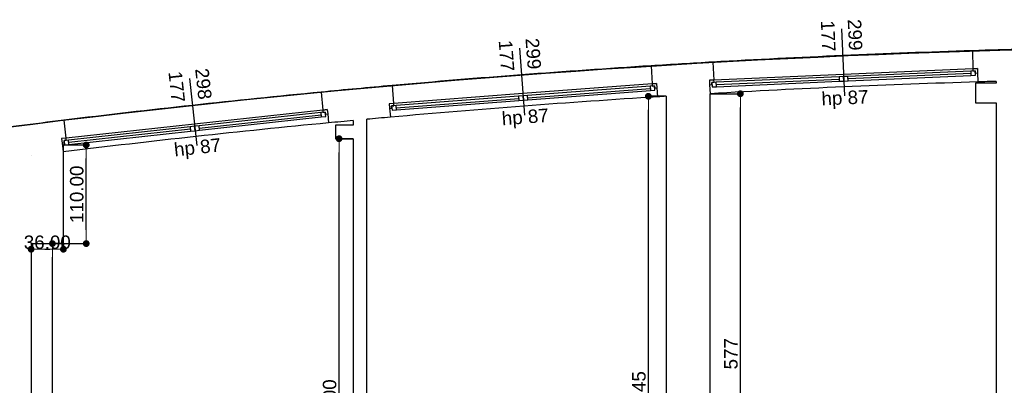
# Model space of a CAD drawing. Header units: millimetres. Extents: x -175445 to -20415, y -559200 to 231527.
# Tile 246 of 256: x -153311 to -142331, y -16489 to -12410. Entities that reach past the tile are written whole.
import ezdxf

# ---------------------------------------------------------------- set-up
doc = ezdxf.new("R2010")
doc.units = ezdxf.units.MM
doc.header["$MEASUREMENT"] = 0
for name, color, linetype in [('Obiekt', 7, 'Continuous'), ('Okno', 7, 'Continuous'), ('Strop', 7, 'Continuous'), ('Słup', 7, 'Continuous'), ('Wymiary', 63, 'Continuous'), ('Ściana', 7, 'Continuous')]:
    doc.layers.add(name, color=color, linetype=linetype)
doc.styles.add('Arial', font='txt')
doc.dimstyles.new('GENERATED_STYLE__1', dxfattribs={"dimtxt": 150, "dimasz": 152, "dimexe": 0.18, "dimexo": 0, "dimgap": 0.09, "dimtad": 1, "dimtih": 1, "dimtoh": 1, "dimlfac": 0.1, "dimzin": 0, "dimdsep": 46, "dimtxsty": 'Arial', "dimblk": 'ARROWHEAD_11', "dimblk1": 'ARROWHEAD_11', "dimblk2": 'ARROWHEAD_11', "dimcen": 0.09, "dimclrd": 114, "dimclre": 114, "dimclrt": 114, "dimazin": 0, "dimtfac": 1, "dimtdec": 4, "dimtmove": 0, "dimatfit": 3, "dimfxl": 1, "dimtolj": 1, "dimtzin": 0, "dimarcsym": 0})
doc.dimstyles.new('GENERATED_STYLE__3', dxfattribs={"dimtxt": 150, "dimasz": 152, "dimexe": 0.18, "dimexo": 0, "dimgap": 0.09, "dimtad": 1, "dimlfac": 0.1, "dimzin": 0, "dimdsep": 46, "dimtxsty": 'Arial', "dimblk": 'ARROWHEAD_11', "dimblk1": 'ARROWHEAD_11', "dimblk2": 'ARROWHEAD_11', "dimcen": 0.09, "dimclrd": 114, "dimclre": 114, "dimclrt": 114, "dimazin": 0, "dimtfac": 1, "dimtdec": 4, "dimtmove": 2, "dimatfit": 3, "dimfxl": 1, "dimtolj": 1, "dimtzin": 0, "dimarcsym": 0})

# ---------------------------------------------------------------- blocks, each defined once
blk = doc.blocks.new('ARROWHEAD_11')
at = {"color": 0, "linetype": 'Continuous', "lineweight": 0}
blk.add_line((0, 0), (-1, 0), dxfattribs=at)
at = {"color": 0, "linetype": 'Continuous', "lineweight": 0, "const_width": 0.25, "flags": 128}
blk.add_lwpolyline([(-0.125, 0, 1), (0.125, 0, 1)], format="xyb", close=True, dxfattribs=at)
blk = doc.blocks.new('*D2381')
at = {"layer": 'Defpoints', "color": 0}
for p in [(-142421, -16251), (-145611, -16581), (-142421, -18205)]:
    blk.add_point(p, dxfattribs=at)
at = {"layer": 'Wymiary', "color": 114, "lineweight": -2}
for p, q in [((-142421, -16251), (-142421, -18205)), ((-145611, -16581), (-145611, -18205)), ((-145459, -18205), (-142573, -18205))]:
    blk.add_line(p, q, dxfattribs=at)
at = {"layer": 'Wymiary', "color": 114, "lineweight": -2, "xscale": 152, "yscale": 152, "zscale": 152, "rotation": 180}
blk.add_blockref('ARROWHEAD_11', (-145611, -18205), dxfattribs=at)
at = {"layer": 'Wymiary', "color": 114, "lineweight": -2, "xscale": 152, "yscale": 152, "zscale": 152}
blk.add_blockref('ARROWHEAD_11', (-142421, -18205), dxfattribs=at)
at = {"layer": 'Wymiary', "color": 114, "lineweight": 13, "insert": (-144130, -18128), "char_height": 150, "attachment_point": 5, "style": 'Arial'}
blk.add_mtext('\\A1;319.00', dxfattribs=at)
blk = doc.blocks.new('*D2382')
at = {"layer": 'Defpoints', "color": 0}
for p in [(-142421, -16251), (-142241, -16251), (-142241, -18205)]:
    blk.add_point(p, dxfattribs=at)
at = {"layer": 'Wymiary', "color": 114, "lineweight": -2}
for p, q in [((-142421, -16251), (-142421, -18205)), ((-142241, -16251), (-142241, -18205)), ((-143216, -18205), (-142725, -18205)), ((-142725, -18205), (-142573, -18205)), ((-142421, -18205), (-142241, -18205)), ((-142089, -18205), (-141937, -18205))]:
    blk.add_line(p, q, dxfattribs=at)
at = {"layer": 'Wymiary', "color": 114, "lineweight": -2, "xscale": 152, "yscale": 152, "zscale": 152}
blk.add_blockref('ARROWHEAD_11', (-142421, -18205), dxfattribs=at)
at = {"layer": 'Wymiary', "color": 114, "lineweight": -2, "xscale": 152, "yscale": 152, "zscale": 152, "rotation": 180}
blk.add_blockref('ARROWHEAD_11', (-142241, -18205), dxfattribs=at)
at = {"layer": 'Wymiary', "color": 114, "lineweight": 13, "insert": (-142971, -18128), "char_height": 150, "attachment_point": 5, "style": 'Arial'}
blk.add_mtext('\\A1;18.00', dxfattribs=at)
blk = doc.blocks.new('*D2615')
at = {"layer": 'Defpoints', "color": 0}
for p in [(-149749, -13738), (-149591, -13738), (-149591, -19748)]:
    blk.add_point(p, dxfattribs=at)
at = {"layer": 'Wymiary', "color": 114, "lineweight": -2}
for p, q in [((-149591, -13738), (-149749, -13738)), ((-149749, -19596), (-149749, -13890)), ((-149591, -19748), (-149749, -19748))]:
    blk.add_line(p, q, dxfattribs=at)
at = {"layer": 'Wymiary', "color": 114, "lineweight": -2, "xscale": 152, "yscale": 152, "zscale": 152}
for p, rotation in [((-149749, -13738), 90), ((-149749, -19748), 270)]:
    blk.add_blockref('ARROWHEAD_11', p, dxfattribs=dict(at, rotation=rotation))
at = {"layer": 'Wymiary', "color": 114, "lineweight": 13, "insert": (-149854, -16743), "char_height": 150, "attachment_point": 5, "rotation": 90, "style": 'Arial'}
blk.add_mtext('\\A1;601.00', dxfattribs=at)
blk = doc.blocks.new('*D2618')
at = {"layer": 'Defpoints', "color": 0}
for p in [(-152946, -14908), (-152823, -14908), (-152731, -19238)]:
    blk.add_point(p, dxfattribs=at)
at = {"layer": 'Wymiary', "color": 114, "lineweight": -2}
for p, q in [((-152823, -14908), (-152946, -14908)), ((-152946, -19086), (-152946, -15060)), ((-152731, -19238), (-152946, -19238))]:
    blk.add_line(p, q, dxfattribs=at)
at = {"layer": 'Wymiary', "color": 114, "lineweight": -2, "xscale": 152, "yscale": 152, "zscale": 152}
for p, rotation in [((-152946, -14908), 90), ((-152946, -19238), 270)]:
    blk.add_blockref('ARROWHEAD_11', p, dxfattribs=dict(at, rotation=rotation))
at = {"layer": 'Wymiary', "color": 114, "lineweight": 13, "insert": (-153051, -17073), "char_height": 150, "attachment_point": 5, "rotation": 90, "style": 'Arial'}
blk.add_mtext('\\A1;433.00', dxfattribs=at)
blk = doc.blocks.new('*D2625')
at = {"layer": 'Defpoints', "color": 0}
for p in [(-146300, -13265), (-146101, -13265), (-145736, -19748)]:
    blk.add_point(p, dxfattribs=at)
at = {"layer": 'Wymiary', "color": 114, "lineweight": -2}
for p, q in [((-146101, -13265), (-146300, -13265)), ((-146300, -19596), (-146300, -13417)), ((-145736, -19748), (-146300, -19748))]:
    blk.add_line(p, q, dxfattribs=at)
at = {"layer": 'Wymiary', "color": 114, "lineweight": -2, "xscale": 152, "yscale": 152, "zscale": 152}
for p, rotation in [((-146300, -13265), 90), ((-146300, -19748), 270)]:
    blk.add_blockref('ARROWHEAD_11', p, dxfattribs=dict(at, rotation=rotation))
at = {"layer": 'Wymiary', "color": 114, "lineweight": 13, "insert": (-146405, -16506), "char_height": 150, "attachment_point": 5, "rotation": 90, "style": 'Arial'}
blk.add_mtext('\\A1;645', dxfattribs=at)
blk = doc.blocks.new('*D2642')
at = {"layer": 'Defpoints', "color": 0}
for p in [(-145611, -13236), (-145274, -13236), (-145511, -19038)]:
    blk.add_point(p, dxfattribs=at)
at = {"layer": 'Wymiary', "color": 114, "lineweight": -2}
for p, q in [((-145611, -13236), (-145274, -13236)), ((-145274, -18886), (-145274, -13388)), ((-145511, -19038), (-145274, -19038))]:
    blk.add_line(p, q, dxfattribs=at)
at = {"layer": 'Wymiary', "color": 114, "lineweight": -2, "xscale": 152, "yscale": 152, "zscale": 152}
for p, rotation in [((-145274, -13236), 90), ((-145274, -19038), 270)]:
    blk.add_blockref('ARROWHEAD_11', p, dxfattribs=dict(at, rotation=rotation))
at = {"layer": 'Wymiary', "color": 114, "lineweight": 13, "insert": (-145379, -16137), "char_height": 150, "attachment_point": 5, "rotation": 90, "style": 'Arial'}
blk.add_mtext('\\A1;577', dxfattribs=at)
blk = doc.blocks.new('*D2904')
at = {"layer": 'Defpoints', "color": 0}
for p in [(-153183, -14908), (-152823, -14908), (-152823, -14971)]:
    blk.add_point(p, dxfattribs=at)
at = {"layer": 'Wymiary', "color": 114, "lineweight": -2}
for p, q in [((-153183, -14908), (-153183, -14971)), ((-152823, -14908), (-152823, -14971)), ((-153031, -14971), (-152975, -14971))]:
    blk.add_line(p, q, dxfattribs=at)
at = {"layer": 'Wymiary', "color": 114, "lineweight": -2, "xscale": 152, "yscale": 152, "zscale": 152, "rotation": 180}
blk.add_blockref('ARROWHEAD_11', (-153183, -14971), dxfattribs=at)
at = {"layer": 'Wymiary', "color": 114, "lineweight": -2, "xscale": 152, "yscale": 152, "zscale": 152}
blk.add_blockref('ARROWHEAD_11', (-152823, -14971), dxfattribs=at)
at = {"layer": 'Wymiary', "color": 114, "lineweight": 13, "insert": (-153003, -14894), "char_height": 150, "attachment_point": 5, "style": 'Arial'}
blk.add_mtext('\\A1;36.00', dxfattribs=at)
blk = doc.blocks.new('*D2905')
at = {"layer": 'Defpoints', "color": 0}
for p in [(-152823, -13808), (-152569, -13808), (-152823, -14908)]:
    blk.add_point(p, dxfattribs=at)
at = {"layer": 'Wymiary', "color": 114, "lineweight": -2}
for p, q in [((-152823, -13808), (-152569, -13808)), ((-152569, -14756), (-152569, -13960)), ((-152823, -14908), (-152569, -14908))]:
    blk.add_line(p, q, dxfattribs=at)
at = {"layer": 'Wymiary', "color": 114, "lineweight": -2, "xscale": 152, "yscale": 152, "zscale": 152}
for p, rotation in [((-152569, -13808), 90), ((-152569, -14908), 270)]:
    blk.add_blockref('ARROWHEAD_11', p, dxfattribs=dict(at, rotation=rotation))
at = {"layer": 'Wymiary', "color": 114, "lineweight": 13, "insert": (-152674, -14358), "char_height": 150, "attachment_point": 5, "rotation": 90, "style": 'Arial'}
blk.add_mtext('\\A1;110.00', dxfattribs=at)

msp = doc.modelspace()

# ---------------------------------------------------------------- linework, layer by layer
at = {"layer": 'Obiekt'}
for p, q in [((-144147.474, -12510.779), (-144114.551, -13260.056)), ((-147737.551, -12726.247), (-147680.621, -13474.083)), ((-151418.056, -13067.509), (-151336.516, -13813.063))]:
    msp.add_line(p, q, dxfattribs=at)
at = {"layer": 'Okno'}
for p, q in [((-142630.858, -12954.639), (-142681.479, -12956.863)), ((-142680.725, -12956.83), (-142630.858, -12954.639)), ((-142631.527, -12954.668), (-142629.332, -13004.62)), ((-142630.858, -12954.639), (-142629.332, -13004.62)), ((-144125.086, -13020.296), (-145568.693, -13083.729)), ((-144173.94, -13047.467), (-145542.62, -13107.607)), ((-144123.988, -13045.272), (-144173.94, -13047.467)), ((-144173.94, -13047.467), (-144171.745, -13097.419)), ((-142681.479, -12956.863), (-144125.086, -13020.296)), ((-144074.037, -13043.077), (-144123.988, -13045.272)), ((-144121.794, -13095.224), (-144123.988, -13045.272)), ((-144123.988, -13045.272), (-144121.794, -13095.224)), ((-142705.357, -12982.937), (-144074.037, -13043.077)), ((-144071.842, -13093.029), (-144074.037, -13043.077)), ((-144072.939, -13068.053), (-142704.26, -13007.912)), ((-144071.842, -13093.029), (-142703.162, -13032.888)), ((-144071.842, -13093.029), (-142703.162, -13032.888)), ((-142655.406, -12980.742), (-142705.357, -12982.937)), ((-142705.357, -12982.937), (-142703.162, -13032.888)), ((-142703.162, -13032.888), (-142653.211, -13030.693)), ((-142681.479, -12956.863), (-142680.381, -12981.839)), ((-142680.381, -12981.839), (-142655.406, -12980.742)), ((-142655.406, -12980.742), (-142654.308, -13005.718)), ((-142653.211, -13030.693), (-142655.406, -12980.742)), ((-142654.308, -13005.718), (-142629.332, -13004.62)), ((-146258.007, -13125.1), (-147698.838, -13234.784)), ((-146281.037, -13151.925), (-147647.085, -13255.916)), ((-146231.181, -13148.13), (-146281.037, -13151.925)), ((-146281.037, -13151.925), (-146277.242, -13201.781)), ((-146207.483, -13121.253), (-146258.007, -13125.1)), ((-146258.007, -13125.1), (-146256.109, -13150.027)), ((-146257.254, -13125.042), (-146207.483, -13121.253)), ((-146256.109, -13150.027), (-146231.181, -13148.13)), ((-146231.181, -13148.13), (-146229.284, -13173.058)), ((-146227.386, -13197.986), (-146231.181, -13148.13)), ((-146229.284, -13173.058), (-146204.356, -13171.16)), ((-146208.151, -13121.304), (-146204.356, -13171.16)), ((-146207.483, -13121.253), (-146204.356, -13171.16)), ((-145568.693, -13083.729), (-145619.314, -13085.953)), ((-145569.447, -13083.762), (-145619.314, -13085.953)), ((-145619.314, -13085.953), (-145616.45, -13135.875)), ((-145618.645, -13085.924), (-145616.45, -13135.875)), ((-145616.45, -13135.875), (-145591.474, -13134.778)), ((-145542.62, -13107.607), (-145592.571, -13109.802)), ((-145592.571, -13109.802), (-145567.596, -13108.705)), ((-145591.474, -13134.778), (-145592.571, -13109.802)), ((-145592.571, -13109.802), (-145590.377, -13159.754)), ((-145590.377, -13159.754), (-145540.425, -13157.559)), ((-145567.596, -13108.705), (-145568.693, -13083.729)), ((-145540.425, -13157.559), (-145542.62, -13107.607)), ((-145541.522, -13132.583), (-144172.843, -13072.443)), ((-145540.425, -13157.559), (-144171.745, -13097.419)), ((-145540.425, -13157.559), (-144171.745, -13097.419)), ((-144171.745, -13097.419), (-144121.794, -13095.224)), ((-144121.794, -13095.224), (-144071.842, -13093.029)), ((-147698.838, -13234.784), (-149139.669, -13344.468)), ((-147746.796, -13263.507), (-149112.844, -13367.498)), ((-147696.94, -13259.712), (-147746.796, -13263.507)), ((-147746.796, -13263.507), (-147743.001, -13313.363)), ((-147647.085, -13255.916), (-147696.94, -13259.712)), ((-147693.145, -13309.567), (-147696.94, -13259.712)), ((-147696.94, -13259.712), (-147693.145, -13309.567)), ((-147643.289, -13305.772), (-147647.085, -13255.916)), ((-147645.187, -13280.844), (-146279.14, -13176.853)), ((-147643.289, -13305.772), (-146277.242, -13201.781)), ((-147643.289, -13305.772), (-146277.242, -13201.781)), ((-146277.242, -13201.781), (-146227.386, -13197.986)), ((-149139.669, -13344.468), (-149190.193, -13348.314)), ((-149140.422, -13344.525), (-149190.193, -13348.314)), ((-149190.193, -13348.314), (-149185.73, -13398.119)), ((-149189.525, -13348.263), (-149185.73, -13398.119)), ((-149112.844, -13367.498), (-149162.7, -13371.293)), ((-149162.7, -13371.293), (-149137.772, -13369.396)), ((-149160.802, -13396.221), (-149162.7, -13371.293)), ((-149162.7, -13371.293), (-149158.904, -13421.149)), ((-149137.772, -13369.396), (-149139.669, -13344.468)), ((-149109.048, -13417.354), (-149112.844, -13367.498)), ((-149110.946, -13392.426), (-147744.899, -13288.435)), ((-149109.048, -13417.354), (-147743.001, -13313.363)), ((-149109.048, -13417.354), (-147743.001, -13313.363)), ((-147743.001, -13313.363), (-147693.145, -13309.567)), ((-147693.145, -13309.567), (-147643.289, -13305.772)), ((-149931.151, -13417.871), (-151362.615, -13574.428)), ((-149953.284, -13445.441), (-151310.193, -13593.843)), ((-151307.475, -13618.695), (-149950.566, -13470.292)), ((-151304.757, -13643.547), (-149947.848, -13495.144)), ((-151304.757, -13643.547), (-149947.848, -13495.144)), ((-149903.581, -13440.005), (-149953.284, -13445.441)), ((-149953.284, -13445.441), (-149947.848, -13495.144)), ((-149947.848, -13495.144), (-149898.145, -13489.708)), ((-149880.783, -13412.362), (-149931.151, -13417.871)), ((-149931.151, -13417.871), (-149928.433, -13442.723)), ((-149930.402, -13417.789), (-149880.783, -13412.362)), ((-149928.433, -13442.723), (-149903.581, -13440.005)), ((-149903.581, -13440.005), (-149900.863, -13464.856)), ((-149898.145, -13489.708), (-149903.581, -13440.005)), ((-149900.863, -13464.856), (-149876.011, -13462.138)), ((-149881.447, -13412.435), (-149876.011, -13462.138)), ((-149880.783, -13412.362), (-149876.011, -13462.138)), ((-149185.73, -13398.119), (-149160.802, -13396.221)), ((-149158.904, -13421.149), (-149109.048, -13417.354)), ((-151362.615, -13574.428), (-152794.079, -13730.985)), ((-151409.6, -13604.715), (-152766.509, -13753.118)), ((-151359.897, -13599.279), (-151409.6, -13604.715)), ((-151409.6, -13604.715), (-151404.164, -13654.419)), ((-151310.193, -13593.843), (-151359.897, -13599.279)), ((-151354.461, -13648.983), (-151359.897, -13599.279)), ((-151359.897, -13599.279), (-151354.461, -13648.983)), ((-151304.757, -13643.547), (-151310.193, -13593.843)), ((-152763.791, -13777.97), (-151406.882, -13629.567)), ((-152761.073, -13802.822), (-151404.164, -13654.419)), ((-152761.073, -13802.822), (-151404.164, -13654.419)), ((-151404.164, -13654.419), (-151354.461, -13648.983)), ((-151354.461, -13648.983), (-151304.757, -13643.547)), ((-152794.079, -13730.985), (-152844.446, -13736.493)), ((-152794.827, -13731.066), (-152844.446, -13736.493)), ((-152844.446, -13736.493), (-152838.347, -13786.124)), ((-152843.783, -13736.421), (-152838.347, -13786.124)), ((-152838.347, -13786.124), (-152813.495, -13783.406)), ((-152766.509, -13753.118), (-152816.213, -13758.554)), ((-152816.213, -13758.554), (-152791.361, -13755.836)), ((-152813.495, -13783.406), (-152816.213, -13758.554)), ((-152816.213, -13758.554), (-152810.777, -13808.258)), ((-152810.777, -13808.258), (-152761.073, -13802.822)), ((-152791.361, -13755.836), (-152794.079, -13730.985)), ((-152761.073, -13802.822), (-152766.509, -13753.118))]:
    msp.add_line(p, q, dxfattribs=at)
for radius, start, end in [(111862.304, 91.77411705, 93.25784885), (111862.304, 93.61141166, 95.09514345), (111512.304, 91.7485071, 93.28345881), (111862.304, 95.50223804, 96.98083591), (111512.304, 93.5858017, 95.12075341), (111512.304, 95.47662808, 97.00644587)]:
    msp.add_arc((-139223.765, -124564.961), radius, start, end, dxfattribs=at)
at = {"layer": 'Strop', "flags": 128}
msp.add_lwpolyline([(-131693.029, -12962.088), (-135966.978, -12760.08, 0.006018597), (-138659.263, -12714.081, 0.048415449), (-160181.183, -14683.38, 0.000026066), (-160190.765, -14695.389), (-160190.765, -20716.639), (-166565.761, -20718.06), (-167010.777, -20718.06), (-164549.574, -22964.408), (-166747.245, -25372.279), (-165476.279, -26532.293), (-164319.332, -25264.688), (-164039.215, -25520.351), (-147240.722, -40852.382), (-147240.722, -42418.022), (-145950.766, -42418.022), (-102220.766, -42418.022)], format="xyb", dxfattribs=at)
at = {"layer": 'Słup'}
for p, q in [((-142420.722, -13118.061), (-142650.722, -13118.061)), ((-142650.722, -13118.061), (-142650.722, -13338.061)), ((-142650.722, -13338.061), (-142420.722, -13338.061)), ((-149590.722, -13588.06), (-149790.722, -13588.06)), ((-149790.722, -13588.06), (-149790.722, -13738.06)), ((-152823.248, -13808.06), (-152835.651, -13808.06)), ((-152823.248, -14908.06), (-152823.248, -13808.06)), ((-149790.722, -13738.06), (-149590.722, -13738.06)), ((-153183.248, -13929.854), (-153183.248, -13929.856)), ((-153180.722, -14908.06), (-152823.248, -14908.06))]:
    msp.add_line(p, q, dxfattribs=at)
at = {"layer": 'Ściana'}
for p, q in [((-142686.937, -12756.278), (-142680.725, -12956.83)), ((-146269.893, -12924.792), (-146257.254, -13125.042)), ((-145580.85, -12883.438), (-145569.447, -13083.762)), ((-142680.725, -12956.83), (-142630.858, -12954.639)), ((-142630.858, -12954.639), (-142629.332, -13004.62)), ((-142629.332, -13004.62), (-142626.281, -13104.578)), ((-149158.242, -13144.669), (-149140.422, -13344.525)), ((-146257.254, -13125.042), (-146207.483, -13121.253)), ((-146207.483, -13121.253), (-146204.356, -13171.16)), ((-146204.356, -13171.16), (-146198.101, -13270.969)), ((-145569.447, -13083.762), (-145619.314, -13085.953)), ((-145619.314, -13085.953), (-145616.45, -13135.875)), ((-145616.45, -13135.875), (-145610.722, -13235.716)), ((-149949.641, -13218.067), (-149930.402, -13417.789)), ((-149140.422, -13344.525), (-149190.193, -13348.314)), ((-149190.193, -13348.314), (-149185.73, -13398.119)), ((-149930.402, -13417.789), (-149880.783, -13412.362)), ((-149880.783, -13412.362), (-149876.011, -13462.138)), ((-149876.011, -13462.138), (-149866.467, -13561.686)), ((-149185.73, -13398.119), (-149176.804, -13497.724)), ((-152819.213, -13531.907), (-152794.827, -13731.066)), ((-152794.827, -13731.066), (-152844.446, -13736.493)), ((-152844.446, -13736.493), (-152838.347, -13786.124)), ((-152838.347, -13786.124), (-152826.148, -13885.382))]:
    msp.add_line(p, q, dxfattribs=at)
at = {"layer": 'Ściana', "flags": 128}
for points in [[(-142420.722, -13098.493), (-142420.722, -13118.06)], [(-146100.722, -13264.909), (-146100.722, -19748.06)], [(-145610.722, -19038.061), (-145610.722, -13235.716)], [(-142420.722, -13338.06), (-142420.722, -19258.06)], [(-149590.722, -13535.594), (-149590.722, -13588.06)], [(-149440.722, -19748.06), (-149440.722, -13521.691)], [(-149590.722, -13738.06), (-149590.722, -19748.06)], [(-153180.722, -19238.06), (-153180.722, -14908.061)]]:
    msp.add_lwpolyline(points, dxfattribs=at)
at = {"layer": 'Ściana'}
for radius, start, end in [(111862.304, 91.47846959, 91.77411705), (111862.304, 93.25784885, 93.61141166), (111862.304, 95.09514345, 95.50223804), (111512.304, 91.64284332, 91.7485071), (111512.304, 93.53567077, 93.5858017), (111512.304, 95.12075341, 95.25691439), (111862.304, 96.98083591, 97.49641956), (111512.304, 95.33431578, 95.47662808)]:
    msp.add_arc((-139223.765, -124564.961), radius, start, end, dxfattribs=at)

# ---------------------------------------------------------------- texts
at = {"layer": 'Obiekt', "char_height": 150, "attachment_point": 7, "style": 'Arial'}
for s, insert, rotation in [('\\A1;{\\fArial|b0|i0|c238|p38;177}', (-144376.647, -12420.753), 272.515983), ('\\A1;{\\fArial|b0|i0|c238|p38;299}', (-144079.402, -12407.692), 272.515983), ('\\A1;{\\fArial|b0|i0|c238|p38;299}', (-147672.819, -12621.03), 274.3532776), ('\\A1;{\\fArial|b0|i0|c238|p38;177}', (-147969.492, -12643.614), 274.3532776), ('\\A1;{\\fArial|b0|i0|c238|p38;298}', (-151356.825, -12960.216), 276.241537), ('\\A1;{\\fArial|b0|i0|c238|p38;177}', (-151652.593, -12992.563), 276.241537), ('\\A1;{\\fArial|b0|i0|c238|p38;hp 87}', (-144364.579, -13412.012), 2.515983), ('\\A1;{\\fArial|b0|i0|c238|p38;hp 87}', (-147925.649, -13633.977), 4.3532776), ('\\A1;{\\fArial|b0|i0|c238|p38;hp 87}', (-151576.141, -13980.944), 6.241537)]:
    msp.add_mtext(s, dxfattribs=dict(at, insert=insert, rotation=rotation))

# ---------------------------------------------------------------- dimensions: what is measured, and where the dimension line sits
at = {"layer": 'Wymiary', "color": 114, "lineweight": 13}
for base, p1, p2, text, picture, middle in [((-146300.17, -13264.909), (-145735.722, -19748.06), (-146100.722, -13264.909), '645', '*D2625', (-146405.17, -16506.485)), ((-145274.048, -13235.716), (-145510.722, -19038.06), (-145610.722, -13235.716), '577', '*D2642', (-145379.048, -16136.888))]:
    dim = msp.add_linear_dim(base=base, p1=p1, p2=p2, angle=90, text=text, dimstyle='GENERATED_STYLE__3', dxfattribs=at)
    dim.commit()
    dim.dimension.update_dxf_attribs({"geometry": picture, "text_midpoint": middle, "dimtype": 160, "text_rotation": 90})
for base, p1, p2, picture, middle in [((-149749.217, -13738.06), (-149590.722, -19748.06), (-149590.722, -13738.06), '*D2615', (-149854.217, -16743.06)), ((-152569.286, -13808.06), (-152823.248, -14908.06), (-152823.248, -13808.06), '*D2905', (-152674.286, -14358.06)), ((-152945.583, -14908.06), (-152730.722, -19238.06), (-152823.248, -14908.06), '*D2618', (-153050.583, -17073.06))]:
    dim = msp.add_linear_dim(base=base, p1=p1, p2=p2, angle=90, dimstyle='GENERATED_STYLE__3', dxfattribs=at)
    dim.commit()
    dim.dimension.update_dxf_attribs({"geometry": picture, "text_midpoint": middle, "dimtype": 160, "text_rotation": 90})
for base, p1, p2, picture, middle in [((-152823.248, -14970.886), (-153183.248, -14908.06), (-152823.248, -14908.06), '*D2904', (-153003.248, -14970.886)), ((-142420.722, -18204.89), (-145610.722, -16581.485), (-142420.722, -16250.768), '*D2381', (-144129.551, -18204.89)), ((-142240.722, -18204.89), (-142420.722, -16250.768), (-142240.722, -16250.768), '*D2382', (-142970.583, -18204.89))]:
    dim = msp.add_linear_dim(base=base, p1=p1, p2=p2, dimstyle='GENERATED_STYLE__1', dxfattribs=at)
    dim.commit()
    dim.dimension.update_dxf_attribs({"geometry": picture, "text_midpoint": middle, "dimtype": 160})

doc.saveas('drawing.dxf')
